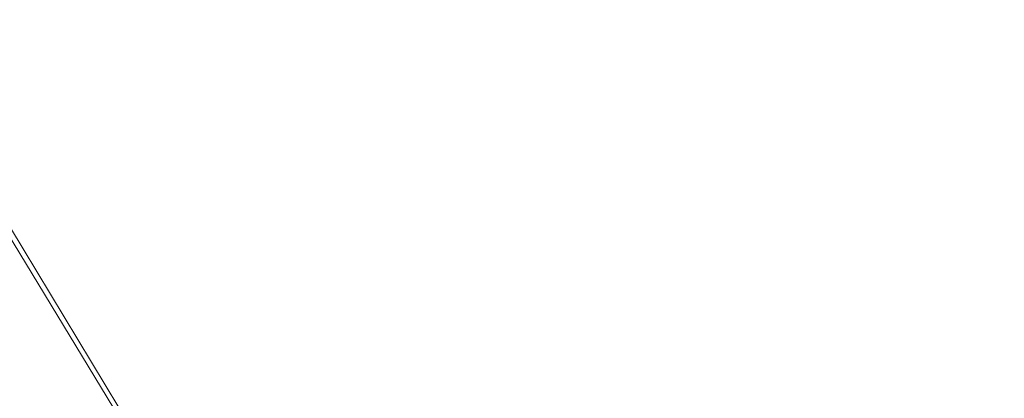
# Model space of a CAD drawing. Header units: inches. Extents: x 158416 to 160804, y 432611 to 437652.
# Tile 25 of 193: x 159302 to 159408, y 433035 to 433076. Entities that reach past the tile are written whole.
import ezdxf

# ---------------------------------------------------------------- set-up
doc = ezdxf.new("R2010")
doc.units = ezdxf.units.IN
doc.header["$MEASUREMENT"] = 0
doc.layers.add('4.2-K&L-MIDDENSPANNING', color=10, linetype='Continuous')
doc.layers.add('4.2-K&L-SIGNAAL UPC', color=222, linetype='Continuous')

msp = doc.modelspace()

# ---------------------------------------------------------------- linework, layer by layer
at = {"layer": '4.2-K&L-MIDDENSPANNING', "linetype": 'Continuous', "lineweight": 0, "ltscale": 1.75}
msp.add_polyline3d([(159407.67, 432748.33, 0), (159408, 432748.67, 0), (159403.49, 432853.67, 0), (159403.17, 432861.33, 0), (159403.09, 432863.35, 0), (159402.81, 432865.36, 0), (159402.33, 432867.33, 0), (159402.33, 432868, 0), (159402, 432868.33, 0), (159399.23, 432876.63, 0), (159394.22, 432896.64, 0), (159391.43, 432904.03, 0), (159275.74, 433094.72, 0), (159275.6, 433094.97, 0), (159260.13, 433120.73, 0), (159260, 433121.33, 0)], dxfattribs=at)
at = {"layer": '4.2-K&L-SIGNAAL UPC', "linetype": 'Continuous', "lineweight": 0, "ltscale": 1.75}
msp.add_polyline3d([(159407.67, 432749, 0), (159407.33, 432752.33, 0), (159407.33, 432755, 0), (159407.67, 432755.33, 0), (159407.67, 432756.67, 0), (159407.37, 432757.87, 0), (159407.2, 432759.1, 0), (159407.16, 432760.34, 0), (159403.51, 432852.99, 0), (159402.77, 432866.7, 0), (159399.1, 432876.37, 0), (159398.33, 432879.33, 0), (159395.79, 432890.36, 0), (159393.93, 432897.97, 0), (159390.73, 432905.37, 0), (159285.26, 433080.28, 0), (159284.26, 433081.95, 0), (159260.33, 433121.33, 0), (159259, 433122, 0)], dxfattribs=at)

doc.saveas('drawing.dxf')
